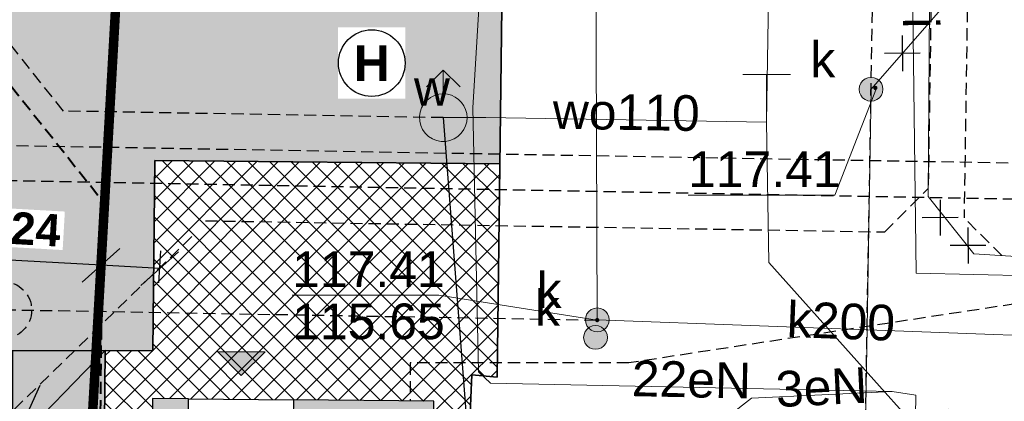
# Model space of a CAD drawing. Header units: millimetres. Extents: x -62780 to 1772512, y -757464 to -52755.
# Tile 45 of 65: x 1692145.3 to 1692165.97, y -495828.54 to -495820.52. Entities that reach past the tile are written whole.
import ezdxf
from ezdxf.enums import TextEntityAlignment as Align

# ---------------------------------------------------------------- set-up
doc = ezdxf.new("R2010")
doc.units = ezdxf.units.MM
doc.linetypes.add('DASHED', pattern=[19.049999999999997, 12.7, -6.35])
for name, color, linetype in [('AAA Cienka linia', 11, 'Continuous'), ('AAA Opis', 2, 'Continuous'), ('AAA Przerywana', 8, 'DASHED'), ('AAA Widok', 2, 'Continuous'), ('EN_kolizje', 1, 'Continuous')]:
    doc.layers.add(name, color=color, linetype=linetype)
for name, color, linetype, lineweight, true_color in [('EGBD03', 7, 'Continuous', 18, 0x008000), ('KTKR01', 7, 'Continuous', 25, 0x0a0909), ('SUPE04', 1, 'Continuous', 18, 0xff0000), ('SUPE04_O', 1, 'Continuous', 18, 0xff0000), ('SUPI01', 7, 'Continuous', 18, 0x0a0909), ('SUPI01_O', 7, 'Continuous', 18, 0x0a0909), ('SUPK01', 7, 'Continuous', 18, 0x803300), ('SUPK06', 7, 'Continuous', 18, 0x803300), ('SUPK06_O', 7, 'Continuous', 18, 0x803300), ('SUPS01_05', 7, 'Continuous', 5, 0x803300), ('SUPS01_05_O', 7, 'Continuous', 5, 0x803300), ('SUPW01', 5, 'Continuous', 18, 0x0000ff), ('SUPW01_O', 5, 'Continuous', 18, 0x0000ff), ('SUUS02', 7, 'Continuous', 18, 0x0a0909), ('SUUS15', 5, 'Continuous', 18, 0x0000ff), ('SUUS15_O', 5, 'Continuous', 18, 0x0000ff), ('SUUS21', 7, 'Continuous', 18, 0x0a0909), ('SUUS22', 7, 'Continuous', 18, 0x0a0909), ('SUUS22_O', 7, 'Continuous', 18, 0x0a0909), ('SUUS25_O', 7, 'Continuous', 5, 0x0a0909)]:
    doc.layers.add(name, color=color, linetype=linetype, lineweight=lineweight, true_color=true_color)
for name, color, linetype, lineweight in [('EN_flotat', 124, 'Continuous', 30), ('EN_kanalizacja', 34, 'Continuous', 30), ('EN_osad nadmierny', 214, 'Continuous', 30), ('EN_PIX', 210, 'Continuous', 30), ('EN_sieć co', 190, 'Continuous', 30), ('EN_woda wodociągowa', 140, 'Continuous', 30), ('EN_ścieki oczyszczone mechanicznie', 44, 'Continuous', 30), ('POSTER_trasy_kablowe', 1, 'Continuous', 30), ('SUUS25', 18, 'Continuous', 13)]:
    doc.layers.add(name, color=color, linetype=linetype, lineweight=lineweight)
doc.styles.add('Arial', font='arial.ttf')
doc.styles.add('Arial B', font='arialbd.ttf')
doc.styles.get("Standard").update_dxf_attribs({"font": 'simplex.shx', "width": 0.8})
doc.dimstyles.new('1 do 5', dxfattribs={"dimscale": 0.5, "dimtxt": 2.25, "dimasz": 2.5, "dimexe": 1.25, "dimexo": 0.625, "dimtad": 1, "dimdec": 1, "dimrnd": 0.5, "dimtxsty": 'Standard', "dimblk": 'OBLIQUE', "dimcen": 2.5, "dimclrd": 256, "dimclre": 256, "dimclrt": 2, "dimadec": 0, "dimazin": 0, "dimtfac": 1, "dimtdec": 1, "dimtmove": 0, "dimatfit": 3, "dimldrblk": 'OBLIQUE', "dimfxl": 1, "dimfxlon": 1, "dimlwd": -1, "dimlwe": -1, "dimarcsym": 0})
pattern_1 = [(10.29831638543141, (1765983.030125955, -514020.0263779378), (0.2094918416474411, 0.4425997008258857), [0, -0.3860799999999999, 0, -0.4317999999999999, 0, -0.4127499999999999]), (340.2983163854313, (1765983.030125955, -514020.0263779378), (0.7274853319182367, 0.4320584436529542), [0, -0.2082799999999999, 0, -0.3479799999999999, 0, -0.13335]), (300.2983163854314, (1765982.752258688, -514019.8835632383), (0.7041679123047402, -0.3603034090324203), [0, -0.127, 0, -0.4572, 0, -0.5969]), (290.2983163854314, (1765982.752258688, -514019.8835632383), (0.7810157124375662, -0.150766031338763), [0, -0.0635, 0, -0.29972, 0, -0.3429])]

# ---------------------------------------------------------------- blocks, each defined once
blk = doc.blocks.new('GUPKSH1')
blk.add_hatch(color=0).paths.add_polyline_path([(-0.045, 0), (-0.043467, -0.011647), (-0.038971, -0.0225), (-0.03182, -0.03182), (-0.0225, -0.038971), (-0.011647, -0.043467), (0, -0.045), (0.011647, -0.043467), (0.0225, -0.038971), (0.03182, -0.03182), (0.038971, -0.0225), (0.043467, -0.011647), (0.045, 0), (0.043467, 0.011647), (0.038971, 0.0225), (0.03182, 0.03182), (0.0225, 0.038971), (0.011647, 0.043467), (0, 0.045), (-0.011647, 0.043467), (-0.0225, 0.038971), (-0.03182, 0.03182), (-0.038971, 0.0225), (-0.043467, 0.011647)])
blk = doc.blocks.new('GUPWTR1')
at = {"color": 0}
for points in [[(0.5, 1), (-0.5, 1)], [(0, 0), (0, 1)]]:
    blk.add_lwpolyline(points, dxfattribs=at)
blk = doc.blocks.new('GUPWZA1')
blk.add_hatch(color=0).paths.add_polyline_path([(-0.2, 0), (-0.193185, -0.051764), (-0.173205, -0.1), (-0.141421, -0.141421), (-0.1, -0.173205), (-0.051764, -0.193185), (0, -0.2), (0.051764, -0.193185), (0.1, -0.173205), (0.141421, -0.141421), (0.173205, -0.1), (0.193185, -0.051764), (0.2, 0), (0.193185, 0.051764), (0.173205, 0.1), (0.141421, 0.141421), (0.1, 0.173205), (0.051764, 0.193185), (0, 0.2), (-0.051764, 0.193185), (-0.1, 0.173205), (-0.141421, 0.141421), (-0.173205, 0.1), (-0.193185, 0.051764)])
blk = doc.blocks.new('GUPWDT1')
at = {"true_color": 0xffffff}
blk.add_hatch(color=7, dxfattribs=at).paths.add_polyline_path([(0.5, 0), (0.492404, 0.086824), (0.469846, 0.17101), (0.433013, 0.25), (0.383022, 0.321394), (0.321394, 0.383022), (0.25, 0.433013), (0.17101, 0.469846), (0.086824, 0.492404), (0, 0.5), (-0.086824, 0.492404), (-0.17101, 0.469846), (-0.25, 0.433013), (-0.321394, 0.383022), (-0.383022, 0.321394), (-0.433013, 0.25), (-0.469846, 0.17101), (-0.492404, 0.086824), (-0.5, 0), (-0.492404, -0.086824), (-0.469846, -0.17101), (-0.433013, -0.25), (-0.383022, -0.321394), (-0.321394, -0.383022), (-0.25, -0.433013), (-0.17101, -0.469846), (-0.086824, -0.492404), (0, -0.5), (0.086824, -0.492404), (0.17101, -0.469846), (0.25, -0.433013), (0.321394, -0.383022), (0.383022, -0.321394), (0.433013, -0.25), (0.469846, -0.17101), (0.492404, -0.086824)])
at = {"color": 0}
for points in [[(-0.353553, 0.646447), (0, 1), (0.353553, 0.646447)], [(0, 0.5), (0, 1)]]:
    blk.add_lwpolyline(points, dxfattribs=at)
blk.add_lwpolyline([(0, 0.5), (0.086824, 0.492404), (0.17101, 0.469846), (0.25, 0.433013), (0.321394, 0.383022), (0.383022, 0.321394), (0.433013, 0.25), (0.469846, 0.17101), (0.492404, 0.086824), (0.5, 0), (0.492404, -0.086824), (0.469846, -0.17101), (0.433013, -0.25), (0.377875, -0.32743), (0.309079, -0.393027), (0.229113, -0.444418), (0.140866, -0.479746), (0.04752799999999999, -0.497736), (-0.04752799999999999, -0.497736), (-0.140866, -0.479746), (-0.229113, -0.444418), (-0.309079, -0.393027), (-0.377875, -0.32743), (-0.433013, -0.25), (-0.4725, -0.163534), (-0.494911, -0.07115700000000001), (-0.499434, 0.023791), (-0.4859060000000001, 0.117879), (-0.454816, 0.207708), (-0.407288, 0.290028), (-0.34504, 0.361867), (-0.27032, 0.420627), (-0.185831, 0.464184), (-0.094626, 0.490964)], close=True, dxfattribs=at)
blk = doc.blocks.new('GUPKSD1_1')
at = {"true_color": 0xffffff}
blk.add_hatch(color=7, dxfattribs=at).paths.add_polyline_path([(-0.25, 0), (-0.241481, -0.064705), (-0.216506, -0.125), (-0.176777, -0.176777), (-0.125, -0.216506), (-0.064705, -0.241481), (0, -0.25), (0.064705, -0.241481), (0.125, -0.216506), (0.176777, -0.176777), (0.216506, -0.125), (0.241481, -0.064705), (0.25, 0), (0.241481, 0.064705), (0.216506, 0.125), (0.176777, 0.176777), (0.125, 0.216506), (0.064705, 0.241481), (0, 0.25), (-0.064705, 0.241481), (-0.125, 0.216506), (-0.176777, 0.176777), (-0.216506, 0.125), (-0.241481, 0.064705)])
at = {"color": 0}
blk.add_lwpolyline([(0, 0.25), (0.064705, 0.241481), (0.125, 0.216506), (0.176777, 0.176777), (0.216506, 0.125), (0.241481, 0.064705), (0.25, 0), (0.241481, -0.064705), (0.216506, -0.125), (0.176777, -0.176777), (0.125, -0.216506), (0.064705, -0.241481), (0, -0.25), (-0.064705, -0.241481), (-0.125, -0.216506), (-0.176777, -0.176777), (-0.216506, -0.125), (-0.241481, -0.064705), (-0.25, 0), (-0.241481, 0.064705), (-0.216506, 0.125), (-0.176777, 0.176777), (-0.125, 0.216506), (-0.064705, 0.241481)], close=True, dxfattribs=at)
blk = doc.blocks.new('GUPKWZ1_1')
at = {"true_color": 0xffffff}
blk.add_hatch(color=7, dxfattribs=at).paths.add_polyline_path([(-0.25, 0), (-0.241481, -0.064705), (-0.216506, -0.125), (-0.176777, -0.176777), (-0.125, -0.216506), (-0.064705, -0.241481), (0, -0.25), (0.064705, -0.241481), (0.125, -0.216506), (0.176777, -0.176777), (0.216506, -0.125), (0.241481, -0.064705), (0.25, 0), (0.241481, 0.064705), (0.216506, 0.125), (0.176777, 0.176777), (0.125, 0.216506), (0.064705, 0.241481), (0, 0.25), (-0.064705, 0.241481), (-0.125, 0.216506), (-0.176777, 0.176777), (-0.216506, 0.125), (-0.241481, 0.064705)])
at = {"color": 0}
blk.add_lwpolyline([(0, 0.25), (0.064705, 0.241481), (0.125, 0.216506), (0.176777, 0.176777), (0.216506, 0.125), (0.241481, 0.064705), (0.25, 0), (0.241481, -0.064705), (0.216506, -0.125), (0.176777, -0.176777), (0.125, -0.216506), (0.064705, -0.241481), (0, -0.25), (-0.064705, -0.241481), (-0.125, -0.216506), (-0.176777, -0.176777), (-0.216506, -0.125), (-0.241481, -0.064705), (-0.25, 0), (-0.241481, 0.064705), (-0.216506, 0.125), (-0.176777, 0.176777), (-0.125, 0.216506), (-0.064705, 0.241481)], close=True, dxfattribs=at)
blk = doc.blocks.new('zw$117')
at = {"layer": 'EGBD03', "color": 8, "linetype": 'Continuous', "lineweight": 18}
for points in [[(-191.9285375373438, -250.5366837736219), (-172.9296509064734, -251.4321345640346), (-140.3397600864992, -253.0246377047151), (-130.8468813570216, -85.62427546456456), (-183.1406165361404, -75.70202900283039), (-183.2926508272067, -78.72673329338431)], [(-130.8468813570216, -85.62427546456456), (-107.6206550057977, -90.02719252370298), (-116.8520761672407, -254.0515624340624), (-140.3397600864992, -253.0246377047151)]]:
    blk.add_lwpolyline(points, close=True, dxfattribs=at)
at = {"layer": 'KTKR01', "color": 8, "linetype": 'Continuous', "lineweight": 25, "elevation": 10.18}
blk.add_lwpolyline([(-128.4125193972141, -179.909538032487), (-128.4143269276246, -180.5596696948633), (-128.5964439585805, -194.9900177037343), (-129.1256834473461, -194.9403886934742), (-129.2777996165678, -198.3584925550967), (-124.6180979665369, -198.443181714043), (-124.6513384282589, -200.2730429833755), (-120.550511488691, -200.2875577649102), (-120.5067723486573, -195.6771798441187), (-119.1163167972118, -195.6724422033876), (-119.1193854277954, -207.9555139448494), (-110.9837040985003, -209.4137049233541), (-103.0562826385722, -216.2794887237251), (-98.62439834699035, -215.6898554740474), (-97.99700077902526, -214.7410108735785), (-96.13856473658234, -215.4049437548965), (-94.21686323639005, -215.8899798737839), (-92.19990025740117, -216.0866723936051), (-90.17821489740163, -216.0233836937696), (-88.19180459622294, -215.6993869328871)], dxfattribs=at)
at = {"layer": 'SUPE04', "color": 8, "linetype": 'Continuous', "lineweight": 18, "elevation": 10.18}
for points in [[(-133.2703061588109, -173.6596947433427), (-133.5514800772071, -178.6758526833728), (-132.4577089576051, -180.1360954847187), (-130.9297964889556, -180.8240313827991), (-128.9461092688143, -180.6500303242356), (-128.3683173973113, -181.330700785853), (-128.7584382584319, -183.5341702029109), (-129.1037763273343, -189.3293635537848), (-128.9846025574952, -194.8829375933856), (-128.7387963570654, -195.1174634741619), (-120.299701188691, -195.290843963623)], [(-120.299701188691, -195.290843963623), (-123.253144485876, -195.4372186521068), (-124.2677933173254, -196.228983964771), (-124.478143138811, -196.2451660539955)], [(-120.299701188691, -195.290843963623), (-119.8010048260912, -195.3699250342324), (-119.816989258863, -196.2498583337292), (-119.9184442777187, -206.7906983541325), (-119.9742352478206, -208.2100464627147), (-111.6185863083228, -208.5719549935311)]]:
    blk.add_lwpolyline(points, dxfattribs=at)
at = {"layer": 'SUPI01', "color": 8, "linetype": 'Continuous', "lineweight": 18, "elevation": 10.18}
for points in [[(-104.2738104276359, -207.315076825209), (-105.471534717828, -208.2735613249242), (-106.3047413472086, -208.988606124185), (-106.9430746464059, -208.3368422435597), (-109.6169541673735, -205.2074633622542), (-109.3064043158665, -195.8207129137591), (-112.9316747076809, -192.754067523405), (-118.5867687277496, -192.4012320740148), (-119.5450902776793, -191.1935134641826), (-119.4806978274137, -182.1423864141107), (-119.3275280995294, -176.4637302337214), (-117.9247394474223, -174.6787643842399), (-117.6801133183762, -169.4718906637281), (-116.4289319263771, -168.8744707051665), (-115.8029869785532, -168.0056227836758)], [(-129.2891575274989, -181.9141171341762), (-128.6953720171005, -182.2649948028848), (-119.9333934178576, -182.2841974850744), (-119.7945020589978, -192.8093923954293), (-114.9551771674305, -192.9173450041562), (-112.1875356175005, -193.0876721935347), (-111.7255581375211, -193.5361796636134), (-111.7482172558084, -197.5367863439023), (-112.628342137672, -197.5307942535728)]]:
    blk.add_lwpolyline(points, dxfattribs=at)
at = {"layer": 'SUPK01', "color": 8, "linetype": 'Continuous', "lineweight": 18, "elevation": 10.18}
blk.add_lwpolyline([(-109.2925228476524, -210.4747024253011), (-112.3030557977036, -210.4600009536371), (-119.0228062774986, -210.3478789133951), (-121.1014016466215, -210.2400836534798), (-120.7445042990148, -188.9411492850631), (-118.1599931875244, -185.9773546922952)], dxfattribs=at)
at = {"layer": 'SUPK06', "color": 8, "linetype": 'Continuous', "lineweight": 18, "elevation": 10.18}
blk.add_lwpolyline([(-126.0478563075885, -174.1810532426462), (-126.5312973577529, -184.2748240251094), (-126.49405353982, -193.787913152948), (-116.2681623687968, -194.1638067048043), (-116.5163024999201, -195.709691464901)], dxfattribs=at)
at = {"layer": 'SUPS01_05_O', "color": 8, "linetype": 'Continuous', "lineweight": 13, "elevation": 10.8, "flags": 128}
for points in [[(-120.630725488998, -188.9179383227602), (-121.5066917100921, -191.1699601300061), (-124.586691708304, -191.1699599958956)], [(-126.4946745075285, -193.7926965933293), (-129.8207375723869, -193.2718531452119), (-132.90073757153, -193.2718530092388)]]:
    blk.add_lwpolyline(points, dxfattribs=at)
at = {"layer": 'SUPW01', "color": 8, "linetype": 'Continuous', "lineweight": 18, "elevation": 10.18}
for points in [[(-122.812252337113, -173.9197741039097), (-122.7127947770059, -174.5017283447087), (-122.7525746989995, -176.6915597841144), (-122.8842299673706, -186.1415619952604), (-122.9376238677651, -189.6314772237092), (-122.8912147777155, -192.583069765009), (-119.4304655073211, -196.4469313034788), (-118.5121594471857, -196.5536433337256)], [(-122.9376238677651, -189.6314772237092), (-128.8374265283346, -189.5342550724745), (-129.7277327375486, -189.5380791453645)]]:
    blk.add_lwpolyline(points, dxfattribs=at)
at = {"layer": 'SUPS01_05', "color": 8, "linetype": 'Continuous', "lineweight": 5}
for p in [(-120.6546745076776, -188.9126965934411, 10.24), (-126.4946745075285, -193.7926965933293, 10.24)]:
    blk.add_blockref('GUPKSH1', p, dxfattribs=at)
at = {"layer": 'SUUS02', "color": 8, "linetype": 'Continuous', "lineweight": 18}
blk.add_blockref('GUPWDT1', (-129.7277327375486, -189.5380791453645, 10.24), dxfattribs=at)
at = {"layer": 'SUUS15', "color": 8, "linetype": 'Continuous', "lineweight": 18}
for p in [(-120.7445042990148, -188.9411492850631, 10.24), (-126.49405353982, -193.787913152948, 10.24)]:
    blk.add_blockref('GUPKSD1_1', p, dxfattribs=at)
at = {"layer": 'SUUS21', "color": 8, "linetype": 'Continuous', "lineweight": 18}
blk.add_blockref('GUPWTR1', (-122.9376238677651, -189.6314772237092, 10.24), dxfattribs=at)
at = {"layer": 'SUUS22', "color": 8, "linetype": 'Continuous', "lineweight": 18}
blk.add_blockref('GUPKWZ1_1', (-126.5307723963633, -194.1573397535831, 10.25), dxfattribs=at)
at = {"layer": 'SUUS25', "color": 8, "linetype": 'Continuous', "lineweight": 5}
blk.add_blockref('GUPWZA1', (-128.8374265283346, -189.5342550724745, 10.24), dxfattribs=at)
at = {"layer": 'SUPE04_O', "color": 8, "linetype": 'Continuous', "lineweight": 0, "style": 'Arial'}
for s, rotation, p in [('22eN', 358.8230286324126, (-124.5236024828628, -195.4160655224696, 10.8)), ('3eN', 2.837277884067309, (-121.7659310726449, -195.575728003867, 10.8))]:
    blk.add_text(s, height=0.75, rotation=rotation, dxfattribs=at).set_placement(p, align=Align.CENTER)
at = {"layer": 'SUPI01_O', "color": 8, "linetype": 'Continuous', "lineweight": 0, "style": 'Arial'}
blk.add_text('i', height=0.75, rotation=270.7560379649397, dxfattribs=at).set_placement((-120.0758858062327, -187.5495916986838, 10.8), align=Align.CENTER)
at = {"layer": 'SUPK06_O', "color": 8, "linetype": 'Continuous', "lineweight": 0, "style": 'Arial'}
blk.add_text('k200', height=0.75, rotation=357.8948121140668, dxfattribs=at).set_placement((-121.3888940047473, -194.1876733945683, 10.8), align=Align.CENTER)
at = {"layer": 'SUPS01_05_O', "color": 8, "linetype": 'Continuous', "lineweight": 0, "style": 'Arial'}
blk.add_text('117.41', height=0.75, dxfattribs=at).set_placement((-124.586691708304, -190.9974599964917, 10.8))
for s, p in [('117.41', (-132.9007375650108, -193.0993530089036, 10.8)), ('115.65', (-132.9007376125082, -194.1943530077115, 10.8))]:
    blk.add_text(s, height=0.75, rotation=359.999997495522, dxfattribs=at).set_placement(p)
at = {"layer": 'SUPW01_O', "color": 8, "linetype": 'Continuous', "lineweight": 0, "style": 'Arial'}
blk.add_text('wo110', height=0.75, rotation=359.0559175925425, dxfattribs=at).set_placement((-125.8910175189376, -189.7947938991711, 10.8), align=Align.CENTER)
at = {"layer": 'SUUS15_O', "color": 8, "linetype": 'Continuous', "lineweight": 0, "style": 'Arial'}
for p in [(-121.4945042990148, -188.6911492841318, 10.8), (-127.2440535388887, -193.5379131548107, 10.8)]:
    blk.add_text('k', height=0.75, dxfattribs=at).set_placement(p, align=Align.RIGHT)
at = {"layer": 'SUUS22_O', "color": 8, "linetype": 'Continuous', "lineweight": 0, "style": 'Arial'}
blk.add_text('k', height=0.75, dxfattribs=at).set_placement((-127.2807723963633, -193.9073397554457, 10.8), align=Align.RIGHT)
at = {"layer": 'SUUS25_O', "color": 8, "linetype": 'Continuous', "lineweight": 0, "style": 'Arial'}
blk.add_text('w', height=0.75, dxfattribs=at).set_placement((-129.5874265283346, -189.2842550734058, 10.8), align=Align.RIGHT)
blk = doc.blocks.new('zw$D6A4')
at = {"layer": 'AAA Cienka linia', "lineweight": -3}
blk.add_hatch(color=7, dxfattribs=at).paths.add_polyline_path([(-11.76000000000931, 0), (-11.76000000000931, -2.950000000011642), (-11.37999999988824, -2.950000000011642), (-11.37999999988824, -0.3800000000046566), (-0.3799999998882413, -0.3800000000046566), (-0.3799999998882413, -5.529999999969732), (-11.37999999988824, -5.529999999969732), (-11.37999999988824, -5.149999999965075), (-11.76000000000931, -5.149999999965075), (-11.76000000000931, -5.909999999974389), (0, -5.909999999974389), (0, 0)])
at = {"layer": 'AAA Widok'}
blk.add_hatch(color=7, dxfattribs=at).paths.add_polyline_path([(-12.75999999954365, -3.549999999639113), (-12.25999999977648, -4.049999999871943), (-12.75999999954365, -4.549999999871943)])
at = {"layer": 'AAA Cienka linia', "color": 7, "lineweight": -2}
for points in [[(-11.76000000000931, 0), (-11.76000000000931, -2.950000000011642), (-11.37999999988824, -2.950000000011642), (-11.37999999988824, -0.3800000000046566), (-0.3799999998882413, -0.3800000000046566), (-0.3799999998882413, -5.529999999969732), (-11.37999999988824, -5.529999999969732), (-11.37999999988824, -5.149999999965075), (-11.76000000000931, -5.149999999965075), (-11.76000000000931, -5.909999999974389), (0, -5.909999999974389), (0, 0)], [(-11.76000000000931, -2.950000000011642), (-11.37999999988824, -2.950000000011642), (-11.37999999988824, -5.149999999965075), (-11.76000000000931, -5.149999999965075)]]:
    blk.add_lwpolyline(points, close=True, dxfattribs=at)
at = {"layer": 'AAA Widok', "color": 7}
blk.add_lwpolyline([(-12.75999999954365, -3.549999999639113), (-12.25999999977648, -4.049999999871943), (-12.75999999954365, -4.549999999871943)], close=True, dxfattribs=at)
at = {"layer": 'AAA Opis', "color": 7, "insert": (-5.879999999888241, -0.8903580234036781), "char_height": 0.5, "width": 6.326449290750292, "attachment_point": 5, "rotation": 179.99999999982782, "style": 'Arial B'}
blk.add_mtext('REI60', dxfattribs=at)
blk = doc.blocks.new('_OBLIQUE')
at = {"color": 0, "linetype": 'ByBlock', "lineweight": -2}
blk.add_line((-0.5, -0.5), (0.5, 0.5), dxfattribs=at)
blk = doc.blocks.new('*D195')
for p, q in [((1692146.986260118, -495825.9801636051), (1692147.024475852, -495825.3062462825)), ((1692147.003244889, -495825.680644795), (1692144.143769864, -495825.5184929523)), ((1692148.220910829, -495826.050176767), (1692148.259126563, -495825.3762594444)), ((1692148.2378956, -495825.7506579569), (1692147.003244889, -495825.680644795))]:
    blk.add_line(p, q)
at = {"layer": 'Defpoints', "color": 0, "lineweight": -3}
for p in [(1692147.003244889, -495825.680644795), (1692146.848455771, -495828.4102814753), (1692148.083106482, -495828.4802946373)]:
    blk.add_point(p, dxfattribs=at)
at = {"xscale": 0.75, "yscale": 0.75, "zscale": 0.75}
for p, rotation in [((1692147.003244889, -495825.680644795), 176.7544123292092), ((1692148.2378956, -495825.7506579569), 356.7544123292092)]:
    blk.add_blockref('_OBLIQUE', p, dxfattribs=dict(at, rotation=rotation))
at = {"color": 1, "insert": (1692145.233172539, -495824.9776402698), "char_height": 0.6749999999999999, "attachment_point": 5, "rotation": 356.75441232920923, "style": 'Arial B', "bg_fill": 3, "box_fill_scale": 1.1, "bg_fill_color": 257, "bg_fill_transparency": 0}
blk.add_mtext('1,24', dxfattribs=at)
blk = doc.blocks.new('zw$E6E9')
at = {"layer": 'EN_flotat', "linetype": 'DASHED', "ltscale": 0.02}
blk.add_line((58.40123045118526, -160.5261058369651, 10.7), (45.94283489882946, -160.3086437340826, 10.7), dxfattribs=at)
blk.add_circle((45.94283489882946, -160.3086437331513, 10.7), 0.6, dxfattribs=at)
at = {"layer": 'EN_kanalizacja', "linetype": 'DASHED', "ltscale": 0.02}
blk.add_line((63.82331915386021, -176.3678439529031, 10.18), (64.21169480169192, -153.2601743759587, 10.17747029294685), dxfattribs=at)
at = {"layer": 'EN_kolizje', "color": 1}
for p, q in [((64.82590934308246, -154.5386662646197, 10.18), (64.8308345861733, -155.2886500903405, 10.18)), ((65.20336387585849, -154.9111955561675, 10.18), (64.45338005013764, -154.91612079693, 10.18)), ((65.61962791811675, -157.9944493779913, 10.24), (65.62455316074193, -158.7444332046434, 10.24)), ((65.99708245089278, -158.3669786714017, 10.24), (65.24709862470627, -158.3719039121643, 10.24)), ((66.20265719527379, -158.5774786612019, 10.24), (66.20758243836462, -159.3274624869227, 10.24)), ((66.58011172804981, -158.9500079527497, 10.24), (65.83012790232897, -158.9549331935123, 10.24))]:
    blk.add_line(p, q, dxfattribs=at)
at = {"layer": 'EN_osad nadmierny', "linetype": 'DASHED', "ltscale": 0.02}
for p, q in [((65.60459881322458, -142.1911859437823, 10.08), (65.37079235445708, -157.7510003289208, 10.23999999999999)), ((66.3687779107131, -142.1964536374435, 10.08), (66.12411321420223, -158.3695783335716, 10.23999999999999)), ((64.45731276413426, -158.666711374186, 10.24), (65.37079235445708, -157.7510003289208, 10.24)), ((66.92001343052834, -159.1654785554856, 10.24), (66.12411321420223, -158.3695783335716, 10.24)), ((50.19093508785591, -158.4321909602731, 10.23999999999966), (64.45731276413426, -158.666711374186, 10.23999999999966)), ((45.6320010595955, -162.9291889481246, 10.23999999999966), (49.98145519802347, -158.6945700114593, 10.23999999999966))]:
    blk.add_line(p, q, dxfattribs=at)
at = {"layer": 'EN_PIX', "linetype": 'DASHED', "ltscale": 0.02}
blk.add_line((80.76339233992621, -157.4607539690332, 10.18), (44.73731731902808, -156.8319164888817, 10.24), dxfattribs=at)
at = {"layer": 'EN_sieć co', "linetype": 'DASHED', "ltscale": 0.02, "elevation": 10.18}
blk.add_lwpolyline([(70.96052266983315, -159.6028249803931), (59.08546734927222, -161.4198978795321), (54.48886065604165, -161.4198978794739), (54.48886065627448, -162.2201605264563)], dxfattribs=at)
at = {"layer": 'EN_woda wodociągowa', "linetype": 'DASHED', "ltscale": 0.02}
for p, q in [((47.21063417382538, -156.1261555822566, 10.26), (43.4772168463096, -151.4346652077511, 10.26)), ((55.1869417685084, -156.2653825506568, 10.08), (47.21063417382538, -156.1261555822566, 10.08))]:
    blk.add_line(p, q, dxfattribs=at)
at = {"layer": 'EN_ścieki oczyszczone mechanicznie', "linetype": 'DASHED', "ltscale": 0.02}
blk.add_line((45.6031500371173, -157.5762059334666, 10.24), (77.18244684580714, -158.1584482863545, 10.24), dxfattribs=at)
at = {"layer": 'POSTER_trasy_kablowe', "linetype": 'DASHED', "lineweight": 40, "ltscale": 0.02}
for p, q in [((43.50585811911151, -152.3271227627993, 10.26), (48.02747565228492, -158.0090820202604, 10.26)), ((48.02747565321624, -158.0090820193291), (47.87744577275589, -173.5510920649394))]:
    blk.add_line(p, q, dxfattribs=at)
blk = doc.blocks.new('24r2rewf')
at = {"layer": 'AAA Cienka linia', "color": 4, "lineweight": -3, "elevation": 10.23}
blk.add_lwpolyline([(1692141.650995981, -495829.4747170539), (1692141.650995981, -495828.4781665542)], dxfattribs=at)
at = {"layer": 'AAA Widok', "color": 107}
blk.add_lwpolyline([(1692140.58072405, -495827.1716771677), (1692142.817520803, -495827.4747170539), (1692147.092805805, -495827.4706884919)], dxfattribs=at)
at = {"layer": 'AAA Widok', "color": 107, "elevation": 10.23}
for points in [[(1692141.150995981, -495828.4169955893), (1692141.150995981, -495827.2489372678)], [(1692142.150995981, -495829.4747170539), (1692142.150995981, -495827.3844166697)], [(1692143.150995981, -495829.4747170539), (1692143.150995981, -495827.4816160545)], [(1692144.150995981, -495829.4747170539), (1692144.150995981, -495827.4816160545)], [(1692145.150995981, -495829.4747170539), (1692147.092805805, -495827.4706884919)], [(1692145.150995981, -495829.4747170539), (1692145.150995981, -495827.4816160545)], [(1692145.150995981, -495829.4747170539), (1692145.725169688, -495828.2030985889)], [(1692141.650995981, -495829.4747170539), (1692141.650995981, -495828.4781665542)], [(1692142.650995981, -495829.4747170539), (1692142.650995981, -495828.4781665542)], [(1692143.650995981, -495829.4747170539), (1692143.650995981, -495828.4781665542)], [(1692144.650995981, -495829.4747170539), (1692144.650995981, -495828.4781665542)], [(1692145.150995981, -495829.4747170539), (1692146.441024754, -495828.943195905)], [(1692145.150995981, -495829.5747170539), (1692147.033882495, -495829.5747170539)], [(1692145.150995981, -495830.0747170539), (1692146.092439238, -495830.0747170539)], [(1692145.150995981, -495830.5747170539), (1692147.033882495, -495830.5747170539)], [(1692145.150995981, -495831.0747170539), (1692146.092439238, -495831.0747170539)], [(1692145.150995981, -495831.5747170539), (1692147.033882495, -495831.5747170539)], [(1692145.150995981, -495832.0747170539), (1692146.092439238, -495832.0747170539)], [(1692145.150995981, -495832.5747170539), (1692147.033882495, -495832.5747170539)], [(1692145.150995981, -495833.0747170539), (1692146.092439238, -495833.0747170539)]]:
    blk.add_lwpolyline(points, dxfattribs=at)

msp = doc.modelspace()

# ---------------------------------------------------------------- hatches: boundary and pattern name
h = msp.add_hatch()
h.set_pattern_fill('ANSI37', color=8, scale=0.1, style=0)
h.set_pattern_definition([(45, (-5721550.76750672, -6238563.80322245), (-0.2245064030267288, 0.2245064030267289), []), (135, (-5721550.76750672, -6238563.80322245), (-0.2245064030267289, -0.2245064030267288), [])])
h.paths.add_polyline_path([(1692148.131370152, -495823.4805275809), (1692155.378761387, -495823.5504879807), (1692155.322210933, -495828.03135791), (1692154.792971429, -495827.9817301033), (1692154.64085526, -495831.3998339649), (1692154.965188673, -495831.4057286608), (1692154.869615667, -495841.3064005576), (1692146.959984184, -495841.2300474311), (1692147.024229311, -495834.5747170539), (1692146.498885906, -495834.573951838), (1692146.550995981, -495833.5747170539), (1692147.033882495, -495833.5747170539), (1692147.092805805, -495827.4706884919), (1692148.092759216, -495827.480341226)])
h.paths.add_polyline_path([(1692148.083106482, -495828.4802946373), (1692153.992831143, -495828.5373422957), (1692153.87931499, -495840.2967944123), (1692147.969590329, -495840.2397467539)], flags=16)
at = {"layer": 'AAA Widok'}
h = msp.add_hatch(dxfattribs=at)
h.set_pattern_fill('AR-SAND', color=107, scale=0.01, angle=332.7983163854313, style=0)
h.set_pattern_definition(pattern_1)
h.paths.add_polyline_path([(1692145.150995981, -495833.5747170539), (1692146.555550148, -495833.5747170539), (1692147.949182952, -495808.9995844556), (1692142.312969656, -495808.4507809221), (1692141.83398037, -495812.6440380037), (1692120.36398037, -495810.2040380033), (1692122.66398037, -495790.2440380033), (1692144.11398037, -495792.6840380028), (1692142.916183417, -495803.1700148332), (1692145.07398037, -495803.3640380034), (1692144.833980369, -495805.6840380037), (1692147.72234295, -495805.8876660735), (1692147.894043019, -495799.1890974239), (1692148.50498856, -495799.1977165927), (1692148.515392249, -495799.0148059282), (1692148.277469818, -495799.0060179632), (1692148.31433534, -495796.4260380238), (1692147.345963, -495796.2595911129), (1692145.348342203, -495796.162081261), (1692145.28940901, -495794.4505799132), (1692145.031406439, -495793.2355866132), (1692144.688504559, -495792.289118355), (1692144.016532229, -495791.2866570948), (1692143.1791208, -495790.5812646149), (1692142.388618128, -495790.0467673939), (1692141.424675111, -495789.6991657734), (1692140.09639571, -495789.5850028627), (1692134.338038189, -495789.4103303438), (1692127.433390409, -495789.2898374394), (1692120.528742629, -495789.1693445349, -0.02535773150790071), (1692120.447250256, -495789.1637819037, 0.3960580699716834), (1692119.87897425, -495789.6976691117), (1692119.870634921, -495791.2579069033), (1692118.703719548, -495809.7913350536), (1692120.540724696, -495811.3312052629), (1692141.406410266, -495813.7025267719), (1692140.726631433, -495819.6840233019), (1692119.860945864, -495817.3127017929), (1692118.589364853, -495817.1681904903, 0.4175088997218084), (1692111.942982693, -495822.5193317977), (1692110.582272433, -495835.8233705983), (1692112.172722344, -495835.9860386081, -0.9126074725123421), (1692141.533276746, -495829.4747170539), (1692145.150995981, -495829.4747170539)])

# ---------------------------------------------------------------- linework, layer by layer
at = {"color": 40, "linetype": 'Continuous', "const_width": 0.2}
for points in [[(1692100.778038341, -495708.7433704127), (1692100.626004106, -495711.7680735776), (1692091.990117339, -495883.5780251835), (1692110.989003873, -495884.4734759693), (1692143.57889479, -495886.0659791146), (1692153.07177352, -495718.6656168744)], [(1692153.07177352, -495718.6656168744), (1692176.297999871, -495723.0685339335), (1692167.06657871, -495887.0929038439), (1692143.578959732, -495886.0659822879)]]:
    msp.add_lwpolyline(points, close=True, dxfattribs=at)
at = {"layer": 'AAA Cienka linia', "color": 7, "lineweight": -2, "elevation": 10.18}
msp.add_lwpolyline([(1692195.726850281, -495848.7407283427), (1692193.740439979, -495849.0647251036), (1692191.718754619, -495849.1280138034), (1692189.70179164, -495848.9313212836), (1692187.78009014, -495848.4462851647), (1692185.921654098, -495847.7823522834), (1692185.29425653, -495848.7311968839), (1692180.862372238, -495849.3208301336), (1692172.934950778, -495842.4550463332), (1692164.799269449, -495840.9968553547), (1692164.80233808, -495828.7137836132), (1692163.411882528, -495828.718521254), (1692163.368143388, -495833.3288991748), (1692159.267316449, -495833.3143843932), (1692159.30055691, -495831.4845231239), (1692154.64085526, -495831.3998339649), (1692154.792971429, -495827.9817301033), (1692155.322210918, -495828.0313591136), (1692155.504327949, -495813.6010111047, -0.2093768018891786), (1692152.698695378, -495813.8701017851, -0.1102087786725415), (1692150.9371559, -495812.8278312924, -0.1367787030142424), (1692150.081362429, -495810.9318024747), (1692150.11263637, -495809.2102420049), (1692142.312969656, -495808.4507809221)], format="xyb", dxfattribs=at)
at = {"layer": 'AAA Cienka linia', "color": 150, "elevation": 10.18}
msp.add_lwpolyline([(1692154.190922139, -495822.5794205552), (1692159.949558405, -495897.3580144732)], dxfattribs=at)

# ---------------------------------------------------------------- block references
at = {"layer": 'AAA Cienka linia', "color": 7, "lineweight": -2}
msp.add_blockref('zw$117', (1692283.918654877, -495633.0413414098), dxfattribs=at)
at = {"layer": 'AAA Cienka linia', "color": 4, "lineweight": -3, "rotation": 269.4469304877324}
msp.add_blockref('zw$D6A4', (1692153.87931499, -495840.2967944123, 10.23), dxfattribs=at)

# ---------------------------------------------------------------- next in the draw order: dimensions: what is measured, and where the dimension line sits
dim = msp.add_aligned_dim(p1=(1692148.083106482, -495828.4802946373), p2=(1692146.848455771, -495828.4102814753), distance=-2.734021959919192, dimstyle='1 do 5', override={"dimscale": 0.3, "dimdec": 3, "dimrnd": 0.01, "dimtxsty": 'Arial B', "dimblk": 'OBLIQUE', "dimclrt": 1, "dimtfill": 1, "dimtfillclr": 256})
dim.commit()
dim.dimension.update_dxf_attribs({"geometry": '*D195', "text_midpoint": (1692145.233172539, -495824.9776402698)})

# ---------------------------------------------------------------- next in the draw order: hatches: boundary and pattern name
at = {"layer": 'AAA Widok'}
h = msp.add_hatch(dxfattribs=at)
h.set_pattern_fill('AR-SAND', color=107, scale=0.01, angle=332.7983163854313, style=0)
h.set_pattern_definition(pattern_1)
h.paths.add_polyline_path([(1692147.949148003, -495808.9995810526), (1692150.11263637, -495809.2102420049), (1692150.081362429, -495810.9318024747, 0.1367787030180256), (1692150.9371559, -495812.8278312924, 0.1102087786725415), (1692152.698695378, -495813.8701017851, 0.07945962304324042), (1692153.79429746, -495814.0453203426, 0.1277911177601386), (1692155.504327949, -495813.6010111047), (1692155.378761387, -495823.5504879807), (1692148.131370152, -495823.4805275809), (1692148.092759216, -495827.480341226), (1692147.092805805, -495827.4706884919), (1692147.033882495, -495833.5747170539), (1692146.550995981, -495833.5747170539)])

# ---------------------------------------------------------------- next in the draw order: linework, layer by layer
at = {"layer": 'AAA Cienka linia', "color": 7, "lineweight": -2, "elevation": 10.23}
msp.add_lwpolyline([(1692145.150995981, -495833.5747170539), (1692146.555550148, -495833.5747170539), (1692147.949182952, -495808.9995844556), (1692142.312969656, -495808.4507809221)], dxfattribs=at)
at = {"layer": 'AAA Cienka linia', "color": 7, "lineweight": -2}
msp.add_lwpolyline([(1692147.949148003, -495808.9995810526), (1692150.11263637, -495809.2102420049), (1692150.081362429, -495810.9318024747, 0.1367787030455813), (1692150.9371559, -495812.8278312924, 0.1102087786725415), (1692152.698695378, -495813.8701017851, 0.07945962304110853), (1692153.79429746, -495814.0453203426, 0.1277911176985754), (1692155.504327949, -495813.6010111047), (1692155.378761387, -495823.5504879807), (1692148.131370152, -495823.4805275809), (1692148.092759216, -495827.480341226), (1692147.092805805, -495827.4706884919), (1692147.033882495, -495833.5747170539), (1692146.550995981, -495833.5747170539)], format="xyb", close=True, dxfattribs=at)
msp.add_lwpolyline([(1692148.131370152, -495823.4805275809), (1692155.378761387, -495823.5504879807), (1692155.322210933, -495828.03135791), (1692154.792971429, -495827.9817301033), (1692154.64085526, -495831.3998339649), (1692154.965188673, -495831.4057286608), (1692154.869615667, -495841.3064005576), (1692146.959984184, -495841.2300474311), (1692147.024229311, -495834.5747170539), (1692146.498885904, -495834.5739518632), (1692146.550995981, -495833.5747170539), (1692147.033882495, -495833.5747170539), (1692147.092805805, -495827.4706884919), (1692148.092759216, -495827.480341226)], close=True, dxfattribs=at)
at = {"layer": 'AAA Przerywana', "color": 150, "ltscale": 0.2}
for centre in [(1692133.821031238, -495779.9022682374, 10.24), (1692154.190922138, -495822.5794205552, 10.18)]:
    msp.add_circle(centre, 75.00000000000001, dxfattribs=at)

# ---------------------------------------------------------------- next in the draw order: block references
at = {"layer": 'AAA Cienka linia', "color": 4}
msp.add_blockref('24r2rewf', (0, 0), dxfattribs=at)

# ---------------------------------------------------------------- next in the draw order: texts
at = {"layer": 'AAA Opis', "color": 150, "insert": (1692152.688588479, -495821.4318718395), "char_height": 0.75, "width": 0.6604441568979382, "attachment_point": 5, "style": 'Arial B', "bg_fill": 3, "box_fill_scale": 1.5, "bg_fill_color": 257, "bg_fill_transparency": 0}
msp.add_mtext('H', dxfattribs=at)

# ---------------------------------------------------------------- next in the draw order: linework, layer by layer
at = {"color": 150}
msp.add_circle((1692152.688588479, -495821.4318718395), 0.7, dxfattribs=at)

# ---------------------------------------------------------------- next in the draw order: block references
at = {"layer": 'AAA Cienka linia', "color": 4, "lineweight": -3}
msp.add_blockref('zw$E6E9', (1692099.00398037, -495666.3140380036), dxfattribs=at)

doc.saveas('drawing.dxf')
